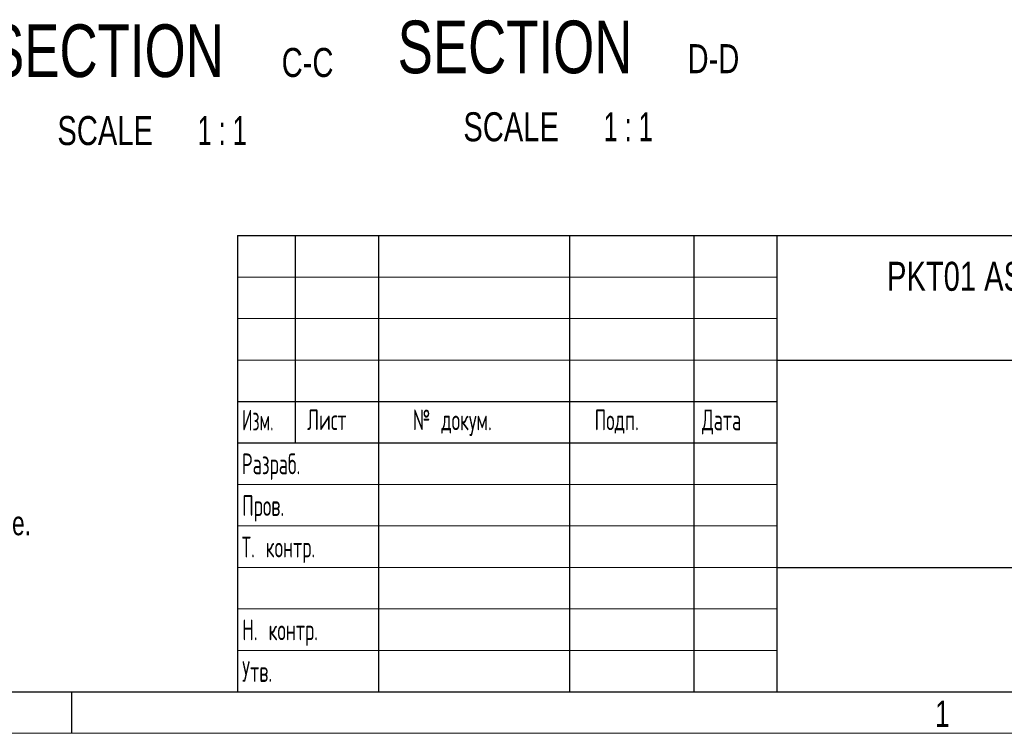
# Model space of a CAD drawing. Header units: millimetres. Extents: x 0 to 420, y 0 to 297.
# Tile 32 of 67: x 204 to 322, y 0 to 86. Entities that reach past the tile are written whole.
import ezdxf

# ---------------------------------------------------------------- set-up
doc = ezdxf.new("R2010")
doc.units = ezdxf.units.MM
doc.layers.add('ОСЕВЫЕ', color=7, linetype='Continuous')
doc.styles.add('SLDTEXTSTYLE0', font='TXT', dxfattribs={"width": 0.7})
doc.styles.add('SLDTEXTSTYLE1', font='TXT', dxfattribs={"width": 0.75})
doc.styles.add('SLDTEXTSTYLE2', font='TXT', dxfattribs={"width": 0.605, "bigfont": 'bigfont'})
doc.styles.add('SLDTEXTSTYLE3', font='TXT', dxfattribs={"width": 0.55152, "bigfont": 'bigfont'})
doc.styles.add('SLDTEXTSTYLE4', font='TXT', dxfattribs={"width": 0.65})

# ---------------------------------------------------------------- blocks, each defined once
blk = doc.blocks.new('SW_NOTE_0')
at = {"color": 0, "linetype": 'Continuous', "lineweight": 0, "char_height": 2.9104, "attachment_point": 1, "style": 'SLDTEXTSTYLE0'}
for s, insert in [('Forbidden any scratches, burrs, shrinkage, injection gate on surface.', (0, -35.29)), ('All not marked tolerance according to DIN ISO 20457', (0, -45.05))]:
    blk.add_mtext(s, dxfattribs=dict(at, insert=insert))
blk = doc.blocks.new('SW_NOTE_0_18')
at = {"color": 0, "linetype": 'Continuous', "lineweight": 0, "attachment_point": 2}
for s, insert, char_height, style in [('SECTION', (17.36, 8.19), 6.35, 'SLDTEXTSTYLE1'), ('C-C', (41.61, 5.35), 3.5, 'SLDTEXTSTYLE1'), ('SCALE', (17.21, -2.86), 3.5, 'SLDTEXTSTYLE1'), ('1 : 1', (31.32, -2.86), 3.5, 'SLDTEXTSTYLE4')]:
    blk.add_mtext(s, dxfattribs=dict(at, insert=insert, char_height=char_height, style=style))
blk = doc.blocks.new('SW_NOTE_0_19')
at = {"color": 0, "linetype": 'Continuous', "lineweight": 0, "attachment_point": 2}
for s, insert, char_height, style in [('SECTION', (17.36, 8.19), 6.35, 'SLDTEXTSTYLE1'), ('D-D', (41.28, 5.35), 3.5, 'SLDTEXTSTYLE1'), ('SCALE', (16.89, -2.86), 3.5, 'SLDTEXTSTYLE1'), ('1 : 1', (31, -2.86), 3.5, 'SLDTEXTSTYLE4')]:
    blk.add_mtext(s, dxfattribs=dict(at, insert=insert, char_height=char_height, style=style))

msp = doc.modelspace()

# ---------------------------------------------------------------- linework, layer by layer
at = {"color": 7, "linetype": 'Continuous', "lineweight": 25}
for p, q in [((230, 60), (415, 60)), ((230, 60), (230, 5)), ((237, 35), (237, 60)), ((247, 60), (247, 5)), ((270, 60), (270, 5)), ((285, 60), (285, 5)), ((295, 60), (295, 5)), ((295, 45), (415, 45)), ((230, 40), (295, 40)), ((230, 35), (295, 35)), ((295, 20), (415, 20)), ((20, 5), (415, 5))]:
    msp.add_line(p, q, dxfattribs=at)
at = {"color": 7, "linetype": 'Continuous', "lineweight": 18}
for p, q in [((230, 55), (295, 55)), ((230, 50), (295, 50)), ((230, 45), (295, 45)), ((230, 30), (295, 30)), ((230, 25), (295, 25)), ((230, 20), (295, 20)), ((230, 15), (295, 15)), ((230, 10), (295, 10))]:
    msp.add_line(p, q, dxfattribs=at)
at = {"layer": 'ОСЕВЫЕ', "lineweight": 25}
msp.add_line((210, 5), (210, 0), dxfattribs=at)
at = {"layer": 'ОСЕВЫЕ', "lineweight": 18}
msp.add_line((0, 0), (420, 0), dxfattribs=at)

# ---------------------------------------------------------------- block references
at = {"color": 7, "linetype": 'Continuous', "lineweight": 0}
for name, p in [('SW_NOTE_0_18', (196.82827, 77.26882)), ('SW_NOTE_0_19', (246.08773, 77.72695)), ('SW_NOTE_0', (122.40491, 62.07717))]:
    msp.add_blockref(name, p, dxfattribs=at)

# ---------------------------------------------------------------- texts
for s, insert, char_height, attachment_point, style in [('PKT01 ASM STOP VALVE FOR RADIATOR FADO', (308.29332, 56.84231), 3.5, 1, 'SLDTEXTSTYLE1'), ('Изм.', (230.53883, 39.0023), 2.5, 1, 'SLDTEXTSTYLE3'), ('Лист', (238.3874, 39.05585), 2.5, 1, 'SLDTEXTSTYLE2'), ('№ докум.', (251.12181, 39.03145), 2.5, 1, 'SLDTEXTSTYLE2'), ('Подп.', (273.03994, 39.02781), 2.5, 1, 'SLDTEXTSTYLE2'), ('Дата', (285.97293, 39.03347), 2.5, 1, 'SLDTEXTSTYLE2'), ('Разраб.', (230.51578, 33.72903), 2.5, 1, 'SLDTEXTSTYLE2'), ('Пров.', (230.55665, 28.70269), 2.5, 1, 'SLDTEXTSTYLE2'), ('Т. контр.', (230.50218, 23.70136), 2.5, 1, 'SLDTEXTSTYLE2'), ('Н. контр.', (230.56444, 13.71822), 2.5, 1, 'SLDTEXTSTYLE2'), ('Утв.', (230.55064, 8.70012), 2.5, 1, 'SLDTEXTSTYLE2'), ('1', (314.96803, 3.94304), 3.175, 2, 'SLDTEXTSTYLE1')]:
    msp.add_mtext(s, dxfattribs=dict(at, insert=insert, char_height=char_height, attachment_point=attachment_point, style=style))

doc.saveas('drawing.dxf')
